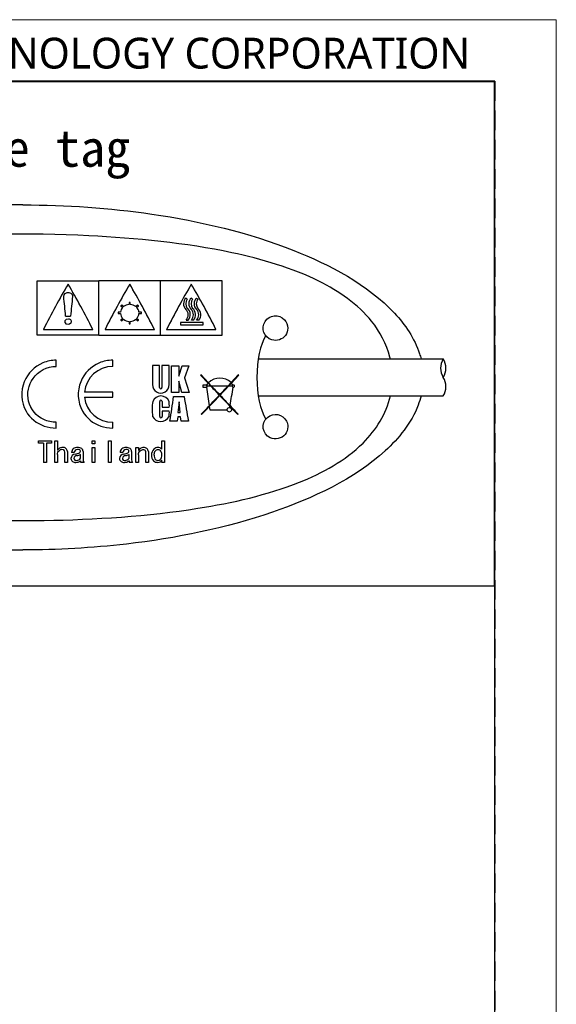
# Model space of a CAD drawing. Header units: millimetres. Extents: x -201 to 202, y 143 to 428.
# Tile 17 of 17: x 158 to 202, y 348 to 428. Entities that reach past the tile are written whole.
import ezdxf

# ---------------------------------------------------------------- set-up
doc = ezdxf.new("R2010")
doc.units = ezdxf.units.MM
doc.header["$LTSCALE"] = 0.25
doc.linetypes.add('HIDDEN', pattern=[9.525, 6.35, -3.175])
for name, color, linetype in [('CABLE 3P', 7, 'Continuous'), ('CABLE TAG (BLUE)', 7, 'Continuous'), ('FORM', 7, 'Continuous')]:
    doc.layers.add(name, color=color, linetype=linetype)
doc.layers.add('EMPTY LINE', color=252, linetype='Continuous', lineweight=0, plot=False)
doc.layers.add('TXT1', color=5, linetype='Continuous', lineweight=15)
doc.styles.add('VS Standard', font='msgothic.ttc', dxfattribs={"height": 3})
doc.styles.add('VST_ﾒｲﾘｵ', font='txt', dxfattribs={"height": 2.5})

msp = doc.modelspace()

# ---------------------------------------------------------------- linework, layer by layer
at = {"layer": 'CABLE 3P', "color": 0}
for p, q in [((177.3125, 400.2141), (192.3216, 400.2141)), ((177.313, 397.2141), (192.3216, 397.2141))]:
    msp.add_line(p, q, dxfattribs=at)
at = {"layer": 'CABLE 3P'}
for centre, start, end in [((193.5216, 399.4641), 147.994617, 212.005383), ((191.1216, 399.4641), 327.994617, 32.005383), ((191.1216, 397.9641), 327.994617, 32.005383)]:
    msp.add_arc(centre, 1.4151, start, end, dxfattribs=at)
at = {"layer": 'CABLE TAG (BLUE)', "lineweight": 25}
for p, q in [((159.3712, 406.561), (164.3712, 406.561)), ((159.3712, 402.1333), (159.3712, 406.561)), ((169.3712, 406.561), (164.3712, 406.561)), ((164.3712, 402.1333), (164.3712, 406.561)), ((174.3712, 406.561), (169.3712, 406.561)), ((169.3712, 402.1333), (169.3712, 406.561)), ((174.3712, 402.1333), (174.3712, 406.561)), ((166.2348, 404.5857), (166.1641, 404.5231)), ((166.1641, 404.5231), (166.3067, 404.3963)), ((166.3774, 404.4593), (166.2348, 404.5857)), ((166.9212, 404.7994), (166.8212, 404.7994)), ((166.8212, 404.7994), (166.8212, 404.6221)), ((166.9212, 404.6221), (166.9212, 404.7994)), ((167.5076, 404.5857), (167.365, 404.4593)), ((167.4357, 404.3963), (167.5783, 404.5231)), ((167.5783, 404.5231), (167.5076, 404.5857)), ((171.5446, 405.073), (171.4471, 405.1571)), ((171.8743, 405.1571), (171.9718, 405.073)), ((172.3, 405.1571), (172.3976, 405.073)), ((161.6712, 403.6924), (162.0712, 403.6924)), ((166.1228, 403.9974), (165.9212, 403.9974)), ((165.9212, 403.9974), (165.9212, 403.9066)), ((165.9212, 403.9066), (166.1228, 403.9066)), ((167.8212, 403.9974), (167.6195, 403.9974)), ((167.6195, 403.9066), (167.8212, 403.9066)), ((167.8212, 403.9066), (167.8212, 403.9974)), ((166.3067, 403.4999), (166.1641, 403.368)), ((166.1641, 403.368), (166.2348, 403.3023)), ((166.2348, 403.3023), (166.3774, 403.4346)), ((166.8212, 403.264), (166.8212, 403.0757)), ((166.8212, 403.0757), (166.9212, 403.0757)), ((166.9212, 403.0757), (166.9212, 403.264)), ((167.365, 403.4346), (167.5076, 403.3023)), ((167.5783, 403.368), (167.4357, 403.4999)), ((167.5076, 403.3023), (167.5783, 403.368)), ((171.0052, 403.1787), (171.0052, 402.9915)), ((172.8413, 403.1787), (171.0052, 403.1787)), ((171.0052, 402.9915), (172.8413, 402.9915)), ((171.4471, 403.368), (171.6176, 403.368)), ((172.0448, 403.368), (171.8743, 403.368)), ((172.4705, 403.368), (172.3, 403.368)), ((172.8413, 402.9915), (172.8413, 403.1787)), ((164.3712, 402.1333), (159.3712, 402.1333)), ((159.8712, 402.611), (163.8711, 402.611)), ((164.3712, 402.1333), (169.3712, 402.1333)), ((164.8712, 402.611), (168.8711, 402.611)), ((169.3712, 402.1333), (174.3712, 402.1333)), ((169.8712, 402.611), (173.8711, 402.611)), ((160.9049, 399.6059), (160.9049, 400.104)), ((165.4927, 399.6059), (165.4927, 400.104)), ((168.7265, 399.6697), (168.7265, 398.1403)), ((169.3031, 399.6697), (168.7265, 399.6697)), ((169.3031, 397.9), (169.3031, 399.6693)), ((169.4868, 399.6691), (169.4817, 397.9)), ((170.0639, 399.6674), (169.4868, 399.6691)), ((170.065, 398.1403), (170.0639, 399.6674)), ((170.272, 397.4951), (170.2737, 399.6665)), ((170.2737, 399.6665), (170.8504, 399.6643)), ((170.8504, 398.8133), (171.1264, 399.6645)), ((170.8504, 399.6643), (170.8504, 398.8133)), ((171.1264, 399.6646), (171.6774, 399.6646)), ((171.6774, 399.6646), (171.3223, 398.6753)), ((172.6679, 398.9186), (172.6279, 398.8944)), ((172.6279, 398.8944), (173.2318, 398.2487)), ((173.2626, 398.2828), (172.6679, 398.9186)), ((175.688, 398.9186), (175.1007, 398.2906)), ((175.1318, 398.257), (175.728, 398.8944)), ((175.728, 398.8944), (175.688, 398.9186)), ((170.8495, 398.4143), (170.8495, 397.4949)), ((171.0986, 397.4947), (170.8498, 398.4144)), ((171.3223, 398.6753), (171.7022, 397.4974)), ((173.1144, 398.0763), (172.8078, 398.0763)), ((172.8078, 398.0763), (172.8078, 397.9312)), ((173.1438, 398.0763), (173.1144, 398.0763)), ((173.1438, 398.0108), (173.1438, 398.0763)), ((173.2318, 398.2487), (173.4545, 398.0108)), ((173.5171, 398.0108), (173.2626, 398.2828)), ((175.1007, 398.2906), (174.8388, 398.0108)), ((174.9014, 398.0108), (175.1318, 398.257)), ((165.4927, 397.5092), (163.2014, 397.5092)), ((165.4927, 397.1124), (165.4927, 397.5092)), ((170.8493, 397.4949), (170.272, 397.4949)), ((171.7022, 397.4974), (171.0986, 397.4947)), ((172.8078, 397.9312), (173.0954, 397.9312)), ((173.1438, 397.9312), (173.0954, 397.9312)), ((173.1438, 398.0108), (173.1438, 397.9312)), ((173.4545, 398.0108), (173.1438, 398.0108)), ((174.8388, 398.0108), (173.5171, 398.0108)), ((175.187, 398.0108), (174.9014, 398.0108)), ((163.2014, 397.1124), (165.4927, 397.1124)), ((169.3051, 395.5541), (169.3081, 396.7651)), ((169.5052, 396.7651), (169.5103, 396.2931)), ((170.4358, 397.1574), (171.2886, 397.1574)), ((170.8882, 396.7245), (170.7719, 395.8548)), ((170.9782, 395.8548), (170.8882, 396.7245)), ((170.0876, 395.9663), (169.5102, 395.9663)), ((169.5102, 395.9663), (169.5102, 395.5541)), ((169.5103, 396.2931), (170.0877, 396.2931)), ((170.7719, 395.8548), (170.9782, 395.8548)), ((172.6679, 395.7211), (172.7076, 395.6975)), ((173.3273, 396.3431), (173.3655, 396.0851)), ((173.3655, 396.085), (174.7557, 396.0851)), ((174.9828, 396.2409), (175.0049, 396.3679)), ((175.6481, 395.6977), (175.688, 395.7211)), ((160.9049, 394.5982), (160.9049, 395.0703)), ((165.4927, 394.5982), (165.4927, 395.0703)), ((170.7369, 395.1719), (170.1399, 395.1719)), ((170.771, 395.508), (170.7369, 395.1719)), ((171.0052, 395.508), (170.771, 395.508)), ((171.0387, 395.1717), (171.0052, 395.508)), ((171.6357, 395.1716), (171.0387, 395.1716)), ((159.4707, 393.5541), (160.5271, 393.5541)), ((159.4707, 393.3786), (159.4707, 393.554)), ((159.8707, 393.3786), (159.4707, 393.3786)), ((159.8707, 393.3786), (159.8707, 391.8167)), ((160.1066, 393.3786), (160.1066, 391.8167)), ((160.5271, 393.3786), (160.1066, 393.3786)), ((160.5271, 393.554), (160.5271, 393.3786)), ((160.8041, 393.554), (161.0092, 393.554)), ((160.8041, 391.8167), (160.8041, 393.554)), ((161.0092, 393.554), (161.0092, 392.806)), ((163.8299, 393.554), (164.0351, 393.554)), ((163.8299, 393.3142), (163.8299, 393.554)), ((164.0351, 393.3142), (163.8299, 393.3142)), ((164.0351, 393.554), (164.0351, 393.3142)), ((165.1531, 393.554), (165.3582, 393.554)), ((165.1531, 391.8167), (165.1531, 393.554)), ((165.3582, 393.554), (165.3582, 391.8167)), ((169.4816, 393.554), (169.6867, 393.554)), ((169.4816, 392.8869), (169.4816, 393.554)), ((169.6867, 393.554), (169.6867, 391.8167)), ((161.0092, 392.4501), (161.0092, 391.8167)), ((161.6041, 391.8167), (161.6041, 392.6451)), ((161.8093, 392.7075), (161.8093, 391.8167)), ((162.3734, 392.6184), (162.1478, 392.6184)), ((162.876, 392.1524), (162.876, 392.4677)), ((163.0812, 392.7075), (163.0812, 392.0139)), ((163.8299, 393.0224), (164.0351, 393.0224)), ((163.8299, 391.8167), (163.8299, 393.0224)), ((164.0351, 393.0224), (164.0351, 391.8167)), ((166.3121, 392.6184), (166.0865, 392.6184)), ((166.8147, 392.1524), (166.8147, 392.4677)), ((167.0199, 392.7075), (167.0199, 392.0139)), ((167.3789, 393.0224), (167.584, 393.0224)), ((167.3789, 391.8167), (167.3789, 393.0224)), ((167.584, 393.0224), (167.584, 392.788)), ((167.584, 392.4413), (167.584, 391.8167)), ((168.1789, 391.8167), (168.1789, 392.6718)), ((168.3841, 392.6896), (168.3841, 391.8167)), ((160.1066, 391.8167), (159.8707, 391.8167)), ((161.0092, 391.8167), (160.8041, 391.8167)), ((161.8093, 391.8167), (161.6041, 391.8167)), ((163.1632, 391.8167), (162.917, 391.8167)), ((164.0351, 391.8167), (163.8299, 391.8167)), ((165.3582, 391.8167), (165.1531, 391.8167)), ((167.1019, 391.8167), (166.8558, 391.8167)), ((167.584, 391.8167), (167.3789, 391.8167)), ((168.3841, 391.8167), (168.1789, 391.8167)), ((169.4816, 391.8167), (169.4816, 391.9881)), ((169.6867, 391.8167), (169.4816, 391.8167))]:
    msp.add_line(p, q, dxfattribs=at)
at = {"layer": 'CABLE TAG (BLUE)', "lineweight": 18}
for p, q in [((159.3712, 406.561), (164.3712, 406.561)), ((159.3712, 402.1333), (159.3712, 406.561)), ((169.3712, 406.561), (164.3712, 406.561)), ((164.3712, 402.1333), (164.3712, 406.561)), ((174.3712, 406.561), (169.3712, 406.561)), ((169.3712, 402.1333), (169.3712, 406.561)), ((174.3712, 402.1333), (174.3712, 406.561)), ((166.2348, 404.5857), (166.1641, 404.5231)), ((166.1641, 404.5231), (166.3067, 404.3963)), ((166.3774, 404.4593), (166.2348, 404.5857)), ((166.9212, 404.7994), (166.8212, 404.7994)), ((166.8212, 404.7994), (166.8212, 404.6221)), ((166.9212, 404.6221), (166.9212, 404.7994)), ((167.5076, 404.5857), (167.365, 404.4593)), ((167.4357, 404.3963), (167.5783, 404.5231)), ((167.5783, 404.5231), (167.5076, 404.5857)), ((171.5446, 405.073), (171.4471, 405.1571)), ((171.8743, 405.1571), (171.9718, 405.073)), ((172.3, 405.1571), (172.3976, 405.073)), ((161.6712, 403.6924), (162.0712, 403.6924)), ((166.1228, 403.9974), (165.9212, 403.9974)), ((165.9212, 403.9974), (165.9212, 403.9066)), ((165.9212, 403.9066), (166.1228, 403.9066)), ((167.8212, 403.9974), (167.6195, 403.9974)), ((167.6195, 403.9066), (167.8212, 403.9066)), ((167.8212, 403.9066), (167.8212, 403.9974)), ((166.3067, 403.4999), (166.1641, 403.368)), ((166.1641, 403.368), (166.2348, 403.3023)), ((166.2348, 403.3023), (166.3774, 403.4346)), ((166.8212, 403.264), (166.8212, 403.0757)), ((166.8212, 403.0757), (166.9212, 403.0757)), ((166.9212, 403.0757), (166.9212, 403.264)), ((167.365, 403.4346), (167.5076, 403.3023)), ((167.5783, 403.368), (167.4357, 403.4999)), ((167.5076, 403.3023), (167.5783, 403.368)), ((171.0052, 403.1787), (171.0052, 402.9915)), ((172.8413, 403.1787), (171.0052, 403.1787)), ((171.0052, 402.9915), (172.8413, 402.9915)), ((171.4471, 403.368), (171.6176, 403.368)), ((172.0448, 403.368), (171.8743, 403.368)), ((172.4705, 403.368), (172.3, 403.368)), ((172.8413, 402.9915), (172.8413, 403.1787)), ((164.3712, 402.1333), (159.3712, 402.1333)), ((159.8712, 402.611), (163.8711, 402.611)), ((164.3712, 402.1333), (169.3712, 402.1333)), ((164.8712, 402.611), (168.8711, 402.611)), ((169.3712, 402.1333), (174.3712, 402.1333)), ((169.8712, 402.611), (173.8711, 402.611)), ((160.9049, 399.6059), (160.9049, 400.104)), ((165.4927, 399.6059), (165.4927, 400.104)), ((169.3031, 399.6697), (168.7265, 399.6697)), ((168.7265, 399.6697), (168.7265, 398.1403)), ((169.3031, 397.9), (169.3031, 399.6693)), ((169.4868, 399.6691), (169.4817, 397.9)), ((170.0639, 399.6674), (169.4868, 399.6691)), ((170.065, 398.1403), (170.0639, 399.6674)), ((170.272, 397.4951), (170.2737, 399.6665)), ((170.2737, 399.6665), (170.8504, 399.6643)), ((170.8504, 398.8133), (171.1264, 399.6645)), ((170.8504, 399.6643), (170.8504, 398.8133)), ((171.1264, 399.6646), (171.6774, 399.6646)), ((171.6774, 399.6646), (171.3223, 398.6753)), ((172.6679, 398.9186), (172.6279, 398.8944)), ((172.6279, 398.8944), (173.2318, 398.2487)), ((173.2626, 398.2828), (172.6679, 398.9186)), ((175.688, 398.9186), (175.1007, 398.2906)), ((175.1318, 398.257), (175.728, 398.8944)), ((175.728, 398.8944), (175.688, 398.9186)), ((170.8495, 398.4143), (170.8495, 397.4949)), ((171.0986, 397.4947), (170.8498, 398.4144)), ((171.3223, 398.6753), (171.7022, 397.4974)), ((173.1144, 398.0763), (172.8078, 398.0763)), ((172.8078, 398.0763), (172.8078, 397.9312)), ((173.1438, 398.0763), (173.1144, 398.0763)), ((173.1438, 398.0108), (173.1438, 398.0763)), ((173.2318, 398.2487), (173.4545, 398.0108)), ((173.5171, 398.0108), (173.2626, 398.2828)), ((175.1007, 398.2906), (174.8388, 398.0108)), ((174.9014, 398.0108), (175.1318, 398.257)), ((165.4927, 397.5092), (163.2014, 397.5092)), ((165.4927, 397.1124), (165.4927, 397.5092)), ((170.8493, 397.4949), (170.272, 397.4949)), ((171.7022, 397.4974), (171.0986, 397.4947)), ((172.8078, 397.9312), (173.0954, 397.9312)), ((173.1438, 397.9312), (173.0954, 397.9312)), ((173.1438, 398.0108), (173.1438, 397.9312)), ((173.4545, 398.0108), (173.1438, 398.0108)), ((174.8388, 398.0108), (173.5171, 398.0108)), ((175.187, 398.0108), (174.9014, 398.0108)), ((163.2014, 397.1124), (165.4927, 397.1124)), ((169.3051, 395.5541), (169.3081, 396.7651)), ((169.5052, 396.7651), (169.5103, 396.2931)), ((170.4358, 397.1574), (171.2886, 397.1574)), ((170.8882, 396.7245), (170.7719, 395.8548)), ((170.9782, 395.8548), (170.8882, 396.7245)), ((170.0876, 395.9663), (169.5102, 395.9663)), ((169.5102, 395.9663), (169.5102, 395.5541)), ((169.5103, 396.2931), (170.0877, 396.2931)), ((170.7719, 395.8548), (170.9782, 395.8548)), ((172.6679, 395.7211), (172.7076, 395.6975)), ((173.3273, 396.3431), (173.3655, 396.0851)), ((173.3655, 396.085), (174.7557, 396.0851)), ((174.9828, 396.2409), (175.0049, 396.3679)), ((175.6481, 395.6977), (175.688, 395.7211)), ((160.9049, 394.5982), (160.9049, 395.0703)), ((165.4927, 394.5982), (165.4927, 395.0703)), ((170.7369, 395.1719), (170.1399, 395.1719)), ((170.771, 395.508), (170.7369, 395.1719)), ((171.0052, 395.508), (170.771, 395.508)), ((171.0387, 395.1717), (171.0052, 395.508)), ((171.6357, 395.1716), (171.0387, 395.1716)), ((159.4707, 393.5541), (160.5271, 393.5541)), ((159.4707, 393.3786), (159.4707, 393.554)), ((159.8707, 393.3786), (159.4707, 393.3786)), ((159.8707, 393.3786), (159.8707, 391.8167)), ((160.1066, 393.3786), (160.1066, 391.8167)), ((160.5271, 393.3786), (160.1066, 393.3786)), ((160.5271, 393.554), (160.5271, 393.3786)), ((160.8041, 393.554), (161.0092, 393.554)), ((160.8041, 391.8167), (160.8041, 393.554)), ((161.0092, 393.554), (161.0092, 392.806)), ((163.8299, 393.554), (164.0351, 393.554)), ((163.8299, 393.3142), (163.8299, 393.554)), ((164.0351, 393.3142), (163.8299, 393.3142)), ((164.0351, 393.554), (164.0351, 393.3142)), ((165.1531, 393.554), (165.3582, 393.554)), ((165.1531, 391.8167), (165.1531, 393.554)), ((165.3582, 393.554), (165.3582, 391.8167)), ((169.4816, 393.554), (169.6867, 393.554)), ((169.4816, 392.8869), (169.4816, 393.554)), ((169.6867, 393.554), (169.6867, 391.8167)), ((161.0092, 392.4501), (161.0092, 391.8167)), ((161.6041, 391.8167), (161.6041, 392.6451)), ((161.8093, 392.7075), (161.8093, 391.8167)), ((162.3734, 392.6184), (162.1478, 392.6184)), ((162.876, 392.1524), (162.876, 392.4677)), ((163.0812, 392.7075), (163.0812, 392.0139)), ((163.8299, 393.0224), (164.0351, 393.0224)), ((163.8299, 391.8167), (163.8299, 393.0224)), ((164.0351, 393.0224), (164.0351, 391.8167)), ((166.3121, 392.6184), (166.0865, 392.6184)), ((166.8147, 392.1524), (166.8147, 392.4677)), ((167.0199, 392.7075), (167.0199, 392.0139)), ((167.3789, 393.0224), (167.584, 393.0224)), ((167.3789, 391.8167), (167.3789, 393.0224)), ((167.584, 393.0224), (167.584, 392.788)), ((167.584, 392.4413), (167.584, 391.8167)), ((168.1789, 391.8167), (168.1789, 392.6718)), ((168.3841, 392.6896), (168.3841, 391.8167)), ((160.1066, 391.8167), (159.8707, 391.8167)), ((161.0092, 391.8167), (160.8041, 391.8167)), ((161.8093, 391.8167), (161.6041, 391.8167)), ((163.1632, 391.8167), (162.917, 391.8167)), ((164.0351, 391.8167), (163.8299, 391.8167)), ((165.3582, 391.8167), (165.1531, 391.8167)), ((167.1019, 391.8167), (166.8558, 391.8167)), ((167.584, 391.8167), (167.3789, 391.8167)), ((168.3841, 391.8167), (168.1789, 391.8167)), ((169.4816, 391.8167), (169.4816, 391.9881)), ((169.6867, 391.8167), (169.4816, 391.8167))]:
    msp.add_line(p, q, dxfattribs=at)
at = {"layer": 'CABLE TAG (BLUE)', "lineweight": 25}
for centre, radius, start, end in [((215.1451, 374.9208), 61.822, 149.511585, 153.390848), ((108.4705, 374.8527), 61.9657, 26.612952, 30.483211), ((220.1451, 374.9208), 61.822, 149.511585, 153.390848), ((113.4705, 374.8527), 61.9657, 26.612952, 30.483211), ((225.1451, 374.9208), 61.822, 149.511585, 153.390848), ((118.4705, 374.8527), 61.9657, 26.612952, 30.483211), ((396.6658, 381.356), 235.6556, 174.172527, 174.561107), ((166.8623, 403.8239), 0.7993, 92.951888, 127.350807), ((166.88, 403.8239), 0.7993, 52.648754, 87.048597), ((171.8708, 404.6868), 0.6329, 132.013394, 226.544177), ((172.0807, 404.6939), 0.6565, 144.731847, 215.268153), ((172.2986, 404.6868), 0.6334, 132.054951, 226.502608), ((172.5077, 404.6939), 0.6564, 144.724135, 215.275643), ((172.7243, 404.6868), 0.6334, 132.054951, 226.502608), ((172.9334, 404.6939), 0.6564, 144.724135, 215.275643), ((166.7567, 403.9471), 0.6359, 135.055222, 175.466115), ((166.7839, 403.9605), 0.6633, 184.665169, 223.982304), ((166.9853, 403.947), 0.6362, 4.544039, 44.934752), ((166.9579, 403.9607), 0.6638, 316.031712, 355.320682), ((171.0015, 403.7917), 0.6149, 316.441523, 45.119033), ((171.1557, 403.8086), 0.6383, 316.345926, 52.463193), ((171.4285, 403.7917), 0.6151, 316.457154, 45.103474), ((171.5825, 403.8086), 0.6386, 316.372659, 52.436587), ((171.8542, 403.7917), 0.6151, 316.457154, 45.103474), ((172.0082, 403.8086), 0.6386, 316.372659, 52.436587), ((166.867, 404.0458), 0.7831, 231.303223, 266.646536), ((166.875, 404.0468), 0.7842, 273.37785, 308.672368), ((165.4914, 397.3069), 2.299, 89.969917, 174.951218), ((169.396, 398.1139), 0.6695, 177.743729, 2.259571), ((173.9088, 397.6615), 0.8962, 139.063778, 152.428609), ((174.1858, 397.3235), 1.3313, 46.58709, 133.904062), ((174.4548, 397.6565), 0.905, 28.343206, 41.568224), ((175.2713, 398.0042), 0.0844, 103.738945, 175.518988), ((175.2902, 397.9965), 0.0978, 8.426184, 113.47601), ((169.3924, 397.8859), 0.0904, 171.021442, 8.978667), ((805.2338, 489.4188), 638.7244, 188.2350753, 188.3738907), ((25.6018, 537.1388), 204.0289, 316.385817, 316.723829), ((29.1375, 533.8498), 199.2456, 316.359071, 316.714662), ((423.5462, 632.1793), 342.6087, 223.116708, 223.285789), ((452.5406, 659.341), 382.2925, 223.124574, 223.269263), ((-94.9673, 650.6824), 369.6461, 316.728682, 316.878321), ((320.0237, 534.6177), 200.3583, 223.287317, 223.631113), ((-75.2004, 632.1888), 342.6225, 316.714208, 316.883282), ((323.7047, 538.0374), 205.337, 223.276885, 223.603663), ((-370.6695, 490.8916), 553.8008, 350.178379, 350.336647), ((175.2748, 398.0195), 0.0883, 185.614857, 269.085551), ((175.2928, 398.0243), 0.0951, 258.216113, 351.861961), ((165.4513, 397.3304), 2.2605, 185.532782, 271.048416), ((173.2306, 396.1233), 4.5357, 171.864468, 187.208728), ((169.4045, 396.4877), 0.7196, 22.677915, 157.322872), ((169.4066, 396.767), 0.0986, 359.924367, 181.102159), ((167.0088, 396.4044), 3.0808, 357.932953, 6.724028), ((-183.4466, 448.886), 357.6431, 351.362123, 351.683709), ((478.8624, 449.8885), 312.0611, 189.728342, 190.098473), ((284.1266, 500.3879), 150.7117, 223.616069, 223.986009), ((168.2659, 395.8622), 1.8247, 349.839676, 3.27076), ((64.7119, 499.9246), 150.0428, 316.013298, 316.372462), ((71.6338, 493.3427), 140.5365, 315.988474, 316.353295), ((174.9404, 396.0593), 0.1865, 76.849723, 172.054055), ((174.9557, 396.1259), 0.2041, 191.551131, 348.439595), ((174.9834, 396.0675), 0.1732, 5.830818, 90.185336), ((279.2556, 495.7662), 144.0424, 223.635019, 224.004532), ((169.3996, 395.8618), 0.7363, 204.705174, 334.105363), ((169.4077, 395.5427), 0.1032, 173.659573, 6.340626), ((161.8385, 392.1207), 1.0757, 132.493966, 140.431469), ((161.4167, 392.542), 0.4809, 87.225613, 129.351808), ((161.4859, 392.7022), 0.3234, 0.958637, 98.155742), ((161.3775, 392.6579), 0.227, 356.747571, 46.996236), ((162.5041, 392.0793), 0.4104, 98.254719, 173.406463), ((162.5603, 392.6006), 0.4129, 130.639968, 177.53271), ((162.6021, 392.5267), 0.4964, 86.79324, 128.746441), ((162.6219, 392.6114), 0.2486, 88.172915, 178.39537), ((162.1026, 394.0712), 1.6224, 282.190824, 296.428614), ((162.2119, 393.8296), 1.5151, 284.402821, 295.99496), ((162.6771, 392.4869), 0.5376, 55.884074, 95.040423), ((162.6591, 392.5181), 0.3431, 63.070049, 94.891436), ((162.7508, 392.7177), 0.1238, 306.660999, 59.052228), ((162.7921, 392.7111), 0.2891, 359.315088, 49.822069), ((166.4429, 392.0793), 0.4104, 98.254719, 173.406463), ((166.499, 392.6006), 0.4129, 130.639968, 177.53271), ((166.5408, 392.5267), 0.4964, 86.79324, 128.746441), ((166.5606, 392.6114), 0.2486, 88.172915, 178.39537), ((166.0413, 394.0712), 1.6224, 282.190824, 296.428614), ((166.1507, 393.8296), 1.5151, 284.402821, 295.99496), ((166.6158, 392.4869), 0.5376, 55.884074, 95.040423), ((166.5978, 392.5181), 0.3431, 63.070049, 94.891436), ((166.6895, 392.7177), 0.1238, 306.660999, 59.052228), ((166.7308, 392.7111), 0.2891, 359.315088, 49.822069), ((168.4111, 392.1025), 1.0742, 130.943979, 140.344421), ((168.0008, 392.5714), 0.4512, 88.224688, 130.613797), ((168.0492, 392.6893), 0.3348, 0.081681, 95.898388), ((168.0067, 392.674), 0.1723, 359.274944, 50.004655), ((169.3284, 392.4054), 0.6954, 135.146951, 222.40317), ((169.1579, 392.548), 0.4744, 90.553333, 132.837693), ((169.1513, 392.5522), 0.4702, 45.380195, 89.751453), ((169.0181, 392.4696), 0.4649, 355.416948, 44.76478), ((168.9978, 392.3853), 0.4861, 316.133614, 5.565455), ((162.4446, 392.1628), 0.35, 185.976084, 278.527947), ((162.6046, 392.0963), 0.2662, 93.400895, 169.735756), ((162.5177, 392.1413), 0.1751, 179.188272, 283.314697), ((162.514, 392.3899), 0.5735, 268.250278, 309.13719), ((162.5461, 392.3611), 0.3904, 271.756877, 327.693967), ((163.0406, 391.9269), 0.1656, 173.701919, 221.735985), ((163.3791, 392.0222), 0.2981, 181.588378, 223.58465), ((166.3833, 392.1628), 0.35, 185.976084, 278.527947), ((166.5433, 392.0963), 0.2662, 93.400895, 169.735756), ((166.4564, 392.1413), 0.1751, 179.188272, 283.314697), ((166.4527, 392.3899), 0.5735, 268.250278, 309.13719), ((166.4848, 392.3611), 0.3904, 271.756877, 327.693967), ((166.9794, 391.9269), 0.1656, 173.701919, 221.735985), ((167.3179, 392.0222), 0.2981, 181.588378, 223.58465), ((169.1235, 392.282), 0.4633, 228.225772, 320.624597), ((169.3648, 392.3531), 0.5025, 172.942097, 219.836022), ((169.1536, 392.2534), 0.2826, 231.828146, 313.527672)]:
    msp.add_arc(centre, radius, start, end, dxfattribs=at)
at = {"layer": 'CABLE TAG (BLUE)', "lineweight": 18}
for centre, radius, start, end in [((215.1451, 374.9208), 61.822, 149.511585, 153.390848), ((108.4705, 374.8527), 61.9657, 26.612952, 30.483211), ((220.1451, 374.9208), 61.822, 149.511585, 153.390848), ((113.4705, 374.8527), 61.9657, 26.612952, 30.483211), ((225.1451, 374.9208), 61.822, 149.511585, 153.390848), ((118.4705, 374.8527), 61.9657, 26.612952, 30.483211), ((396.6658, 381.356), 235.6556, 174.172527, 174.561107), ((166.8623, 403.8239), 0.7993, 92.951888, 127.350807), ((166.88, 403.8239), 0.7993, 52.648754, 87.048597), ((171.8708, 404.6868), 0.6329, 132.013394, 226.544177), ((172.0807, 404.6939), 0.6565, 144.731847, 215.268153), ((172.2986, 404.6868), 0.6334, 132.054951, 226.502608), ((172.5077, 404.6939), 0.6564, 144.724135, 215.275643), ((172.7243, 404.6868), 0.6334, 132.054951, 226.502608), ((172.9334, 404.6939), 0.6564, 144.724135, 215.275643), ((166.7567, 403.9471), 0.6359, 135.055222, 175.466115), ((166.7839, 403.9605), 0.6633, 184.665169, 223.982304), ((166.9853, 403.947), 0.6362, 4.544039, 44.934752), ((166.9579, 403.9607), 0.6638, 316.031712, 355.320682), ((171.0015, 403.7917), 0.6149, 316.441523, 45.119033), ((171.1557, 403.8086), 0.6383, 316.345926, 52.463193), ((171.4285, 403.7917), 0.6151, 316.457154, 45.103474), ((171.5825, 403.8086), 0.6386, 316.372659, 52.436587), ((171.8542, 403.7917), 0.6151, 316.457154, 45.103474), ((172.0082, 403.8086), 0.6386, 316.372659, 52.436587), ((166.867, 404.0458), 0.7831, 231.303223, 266.646536), ((166.875, 404.0468), 0.7842, 273.37785, 308.672368), ((165.4914, 397.3069), 2.299, 89.969917, 174.951218), ((169.396, 398.1139), 0.6695, 177.743729, 2.259571), ((173.9088, 397.6615), 0.8962, 139.063778, 152.428609), ((174.1858, 397.3235), 1.3313, 46.58709, 133.904062), ((174.4548, 397.6565), 0.905, 28.343206, 41.568224), ((175.2713, 398.0042), 0.0844, 103.738945, 175.518988), ((175.2902, 397.9965), 0.0978, 8.426184, 113.47601), ((169.3924, 397.8859), 0.0904, 171.021442, 8.978667), ((805.2338, 489.4188), 638.7244, 188.2350753, 188.3738907), ((25.6018, 537.1388), 204.0289, 316.385817, 316.723829), ((29.1375, 533.8498), 199.2456, 316.359071, 316.714662), ((423.5462, 632.1793), 342.6087, 223.116708, 223.285789), ((452.5406, 659.341), 382.2925, 223.124574, 223.269263), ((-94.9673, 650.6824), 369.6461, 316.728682, 316.878321), ((320.0237, 534.6177), 200.3583, 223.287317, 223.631113), ((-75.2004, 632.1888), 342.6225, 316.714208, 316.883282), ((323.7047, 538.0374), 205.337, 223.276885, 223.603663), ((-370.6695, 490.8916), 553.8008, 350.178379, 350.336647), ((175.2748, 398.0195), 0.0883, 185.614857, 269.085551), ((175.2928, 398.0243), 0.0951, 258.216113, 351.861961), ((165.4513, 397.3304), 2.2605, 185.532782, 271.048416), ((173.2306, 396.1233), 4.5357, 171.864468, 187.208728), ((169.4045, 396.4877), 0.7196, 22.677915, 157.322872), ((169.4066, 396.767), 0.0986, 359.924367, 181.102159), ((167.0088, 396.4044), 3.0808, 357.932953, 6.724028), ((-183.4466, 448.886), 357.6431, 351.362123, 351.683709), ((478.8624, 449.8885), 312.0611, 189.728342, 190.098473), ((284.1266, 500.3879), 150.7117, 223.616069, 223.986009), ((168.2659, 395.8622), 1.8247, 349.839676, 3.27076), ((64.7119, 499.9246), 150.0428, 316.013298, 316.372462), ((71.6338, 493.3427), 140.5365, 315.988474, 316.353295), ((174.9404, 396.0593), 0.1865, 76.849723, 172.054055), ((174.9557, 396.1259), 0.2041, 191.551131, 348.439595), ((174.9834, 396.0675), 0.1732, 5.830818, 90.185336), ((279.2556, 495.7662), 144.0424, 223.635019, 224.004532), ((169.3996, 395.8618), 0.7363, 204.705174, 334.105363), ((169.4077, 395.5427), 0.1032, 173.659573, 6.340626), ((161.8385, 392.1207), 1.0757, 132.493966, 140.431469), ((161.4167, 392.542), 0.4809, 87.225613, 129.351808), ((161.4859, 392.7022), 0.3234, 0.958637, 98.155742), ((161.3775, 392.6579), 0.227, 356.747571, 46.996236), ((162.5041, 392.0793), 0.4104, 98.254719, 173.406463), ((162.5603, 392.6006), 0.4129, 130.639968, 177.53271), ((162.6021, 392.5267), 0.4964, 86.79324, 128.746441), ((162.6219, 392.6114), 0.2486, 88.172915, 178.39537), ((162.1026, 394.0712), 1.6224, 282.190824, 296.428614), ((162.2119, 393.8296), 1.5151, 284.402821, 295.99496), ((162.6771, 392.4869), 0.5376, 55.884074, 95.040423), ((162.6591, 392.5181), 0.3431, 63.070049, 94.891436), ((162.7508, 392.7177), 0.1238, 306.660999, 59.052228), ((162.7921, 392.7111), 0.2891, 359.315088, 49.822069), ((166.4429, 392.0793), 0.4104, 98.254719, 173.406463), ((166.499, 392.6006), 0.4129, 130.639968, 177.53271), ((166.5408, 392.5267), 0.4964, 86.79324, 128.746441), ((166.5606, 392.6114), 0.2486, 88.172915, 178.39537), ((166.0413, 394.0712), 1.6224, 282.190824, 296.428614), ((166.1507, 393.8296), 1.5151, 284.402821, 295.99496), ((166.6158, 392.4869), 0.5376, 55.884074, 95.040423), ((166.5978, 392.5181), 0.3431, 63.070049, 94.891436), ((166.6895, 392.7177), 0.1238, 306.660999, 59.052228), ((166.7308, 392.7111), 0.2891, 359.315088, 49.822069), ((168.4111, 392.1025), 1.0742, 130.943979, 140.344421), ((168.0008, 392.5714), 0.4512, 88.224688, 130.613797), ((168.0492, 392.6893), 0.3348, 0.081681, 95.898388), ((168.0067, 392.674), 0.1723, 359.274944, 50.004655), ((169.3284, 392.4054), 0.6954, 135.146951, 222.40317), ((169.1579, 392.548), 0.4744, 90.553333, 132.837693), ((169.1513, 392.5522), 0.4702, 45.380195, 89.751453), ((169.0181, 392.4696), 0.4649, 355.416948, 44.76478), ((168.9978, 392.3853), 0.4861, 316.133614, 5.565455), ((162.4446, 392.1628), 0.35, 185.976084, 278.527947), ((162.6046, 392.0963), 0.2662, 93.400895, 169.735756), ((162.5177, 392.1413), 0.1751, 179.188272, 283.314697), ((162.514, 392.3899), 0.5735, 268.250278, 309.13719), ((162.5461, 392.3611), 0.3904, 271.756877, 327.693967), ((163.0406, 391.9269), 0.1656, 173.701919, 221.735985), ((163.3791, 392.0222), 0.2981, 181.588378, 223.58465), ((166.3833, 392.1628), 0.35, 185.976084, 278.527947), ((166.5433, 392.0963), 0.2662, 93.400895, 169.735756), ((166.4564, 392.1413), 0.1751, 179.188272, 283.314697), ((166.4527, 392.3899), 0.5735, 268.250278, 309.13719), ((166.4848, 392.3611), 0.3904, 271.756877, 327.693967), ((166.9794, 391.9269), 0.1656, 173.701919, 221.735985), ((167.3179, 392.0222), 0.2981, 181.588378, 223.58465), ((169.1235, 392.282), 0.4633, 228.225772, 320.624597), ((169.3648, 392.3531), 0.5025, 172.942097, 219.836022), ((169.1536, 392.2534), 0.2826, 231.828146, 313.527672)]:
    msp.add_arc(centre, radius, start, end, dxfattribs=at)
at = {"layer": 'CABLE TAG (BLUE)'}
msp.add_ellipse((178.7033, 398.7158), major_axis=(0, 4), ratio=0.375, start_param=0.5586567, end_param=2.5836241, dxfattribs=at)
for points, knots in [([(158.2043, 412.7156), (153.0614, 412.7134), (147.8712, 412.2068), (139.1904, 410.2142), (135.1862, 408.8906), (129.4001, 405.4516), (126.6325, 403.184), (125.8911, 400.2141)], [5.6003084, 5.6003084, 5.6003084, 5.6003084, 7.9254145, 7.9254145, 9.6774696, 9.6774696, 10.9998668, 10.9998668, 10.9998668, 10.9998668]), ([(158.2043, 412.7156), (161.7176, 412.717), (165.2237, 412.4748), (172.5724, 411.397), (176.5652, 410.4589), (183.0209, 407.9061), (186.229, 406.2295), (189.2132, 403.0176), (190.0853, 401.754), (190.4839, 400.3561), (190.5192, 400.2141)], [0, 0, 0, 0, 1.5883169, 1.5883169, 3.3772984, 3.3772984, 4.7810972, 4.7810972, 5.327238, 5.3884661, 5.3884661, 5.3884661, 5.3884661]), ([(188.0347, 400.2141), (188.0231, 400.2642), (187.7504, 401.3907), (187.1832, 402.4306), (185.3955, 404.6531), (183.84, 405.7185), (180.0638, 407.6023), (177.5848, 408.3195), (171.4496, 409.6229), (167.3489, 410.0272), (158.7008, 410.447), (153.4397, 410.3669), (145.445, 409.6158), (142.1912, 409.1425), (137.045, 407.7753), (134.9005, 407.0074), (131.4083, 404.9334), (129.9475, 403.6617), (128.7409, 401.4204), (128.5158, 400.8263), (128.3755, 400.2141)], [0.01035204, 0.01035204, 0.01035204, 0.01035204, 0.01141096, 0.03423289, 0.03423289, 0.07201313, 0.07201313, 0.12491301, 0.12491301, 0.20567559, 0.20567559, 0.30946049, 0.30946049, 0.37654152, 0.37654152, 0.42356393, 0.42356393, 0.46458948, 0.46458948, 0.47834761, 0.47834761, 0.47834761, 0.47834761]), ([(179.7043, 402.7151), (179.7043, 402.966), (179.6068, 403.2145), (178.9839, 403.8793), (178.2106, 403.8028), (177.5086, 402.6978), (177.7731, 401.9554), (178.8133, 401.6352), (179.5062, 401.8739), (179.7043, 402.5053), (179.7043, 402.7151)], [0, 0, 0, 0, 0.4027051, 0.4027051, 1.4519729, 1.4519729, 2.5053478, 2.5053478, 3.1720145, 3.5053478, 3.5053478, 3.5053478, 3.5053478]), ([(125.8908, 397.2141), (126.4248, 395.0908), (128.0323, 393.2721), (132.5272, 389.8123), (136.0149, 388.3469), (143.655, 385.975), (148.463, 385.2011), (154.8562, 384.7705), (156.5308, 384.7134), (158.2043, 384.7128)], [11.4633396, 11.4633396, 11.4633396, 11.4633396, 12.5062175, 12.5062175, 14.0513399, 14.0513399, 16.2097838, 16.2097838, 16.9744391, 16.9744391, 16.9744391, 16.9744391]), ([(128.375, 397.2141), (128.8083, 395.3247), (130.0202, 393.766), (133.1116, 391.3014), (135.1197, 390.3832), (139.967, 388.7391), (143.2134, 388.1462), (150.725, 387.2222), (155.4689, 387.0361), (164.0098, 387.1664), (168.3905, 387.4515), (175.1876, 388.53), (178.0568, 389.1712), (182.493, 390.9387), (184.3894, 391.9716), (186.8837, 394.4576), (187.6965, 395.7496), (188.0336, 397.2141)], [0.50033028, 0.50033028, 0.50033028, 0.50033028, 0.54308094, 0.54308094, 0.58893761, 0.58893761, 0.65818618, 0.65818618, 0.75761553, 0.75761553, 0.84813874, 0.84813874, 0.91060622, 0.91060622, 0.95517612, 0.95517612, 0.98889495, 0.98889495, 0.98889495, 0.98889495]), ([(190.5197, 397.2141), (190.4572, 396.9607), (189.9211, 395.2374), (188.6881, 393.7408), (185.1273, 390.4786), (181.6297, 388.8562), (174.7009, 386.4748), (170.6142, 385.6526), (163.8129, 384.8693), (161.0101, 384.7117), (158.2043, 384.7128)], [5.8123149, 5.8123149, 5.8123149, 5.8123149, 5.9214409, 6.5637058, 6.5637058, 8.0533611, 8.0533611, 9.834506, 9.834506, 11.0695347, 11.0695347, 11.0695347, 11.0695347]), ([(179.7043, 394.7151), (179.7043, 394.8687), (179.6685, 395.0224), (179.3054, 395.7503), (178.5357, 395.8988), (177.5027, 394.9897), (177.6256, 394.1169), (178.6939, 393.6152), (179.4703, 393.8052), (179.7043, 394.487), (179.7043, 394.7151)], [0, 0, 0, 0, 0.225688, 0.225688, 1.1812037, 1.1812037, 2.231792, 2.231792, 2.8984587, 3.231792, 3.231792, 3.231792, 3.231792])]:
    msp.add_open_spline(points, degree=3, knots=knots, dxfattribs=at)
at = {"layer": 'CABLE TAG (BLUE)', "lineweight": 25}
for points, knots in [([(161.6712, 403.6924), (161.62, 404.2286), (161.5678, 404.7593), (161.4927, 405.4934), (161.7276, 405.6433), (162.0458, 405.5897), (162.2057, 405.4967), (162.2332, 405.3355), (162.228, 405.2829)], [0, 0, 0, 0, 1, 1, 1.402147, 1.402147, 1.5989279, 1.6973154, 1.6973154, 1.6973154, 1.6973154]), ([(162.1212, 403.2454), (162.1194, 403.2844), (162.0965, 403.4006), (161.9772, 403.4667), (161.6407, 403.506), (161.5101, 403.1855), (161.8955, 402.9524), (162.1208, 403.0615), (162.1212, 403.2454)], [0, 0, 0, 0, 0.0673166, 0.2019499, 0.2019499, 0.671501, 0.671501, 1, 1, 1, 1]), ([(160.9049, 400.104), (160.5331, 400.1043), (159.4174, 399.8812), (158.5931, 399.0512), (158.0011, 397.6012), (158.0331, 396.7085), (158.7876, 395.4023), (159.5679, 394.7681), (160.5707, 394.598), (160.9049, 394.5982)], [0, 0, 0, 0, 0.1268374, 0.3805123, 0.3805123, 0.6638825, 0.6638825, 0.8879608, 1, 1, 1, 1]), ([(165.4927, 400.104), (165.1208, 400.1043), (164.0051, 399.8812), (163.1808, 399.0512), (162.5888, 397.6012), (162.6208, 396.7085), (163.3753, 395.4023), (164.1556, 394.7681), (165.1584, 394.598), (165.4927, 394.5982)], [0, 0, 0, 0, 0.1268374, 0.3805123, 0.3805123, 0.6638825, 0.6638825, 0.8879608, 1, 1, 1, 1]), ([(160.9049, 395.0703), (160.5584, 395.07), (159.5187, 395.2959), (158.8329, 396.1159), (158.5087, 397.4254), (158.6539, 398.0987), (159.4422, 399.2309), (160.1697, 399.6057), (160.9049, 399.6059)], [0, 0, 0, 0, 0.1412598, 0.4237795, 0.4237795, 0.6927647, 0.6927647, 1, 1, 1, 1]), ([(161.0092, 392.4503), (161.0092, 392.5819), (161.0825, 392.7559), (161.3514, 392.9107), (161.4887, 392.862), (161.5323, 392.8239)], [0.0014295, 0.0014295, 0.0014295, 0.0014295, 1.0384353, 1.5963022, 2.0303843, 2.0303843, 2.0303843, 2.0303843]), ([(167.584, 392.4414), (167.584, 392.5672), (167.6555, 392.7226), (167.8958, 392.8809), (168.054, 392.8613), (168.1174, 392.806)], [0.0019055, 0.0019055, 0.0019055, 0.0019055, 1.0130926, 1.4393228, 2.0793021, 2.0793021, 2.0793021, 2.0793021]), ([(168.8662, 392.4148), (168.8661, 392.5085), (168.8893, 392.6892), (169.093, 392.8962), (169.2855, 392.8518), (169.3483, 392.797)], [0.0013756, 0.0013756, 0.0013756, 0.0013756, 0.688726, 1.3128306, 1.8966329, 1.8966329, 1.8966329, 1.8966329])]:
    msp.add_open_spline(points, degree=3, knots=knots, dxfattribs=at)
at = {"layer": 'CABLE TAG (BLUE)', "lineweight": 18}
for points, knots in [([(161.6712, 403.6924), (161.62, 404.2286), (161.5678, 404.7593), (161.4927, 405.4934), (161.7276, 405.6433), (162.0458, 405.5897), (162.2057, 405.4967), (162.2332, 405.3355), (162.228, 405.2829)], [0, 0, 0, 0, 1, 1, 1.402147, 1.402147, 1.5989279, 1.6973154, 1.6973154, 1.6973154, 1.6973154]), ([(162.1212, 403.2454), (162.1194, 403.2844), (162.0965, 403.4006), (161.9772, 403.4667), (161.6407, 403.506), (161.5101, 403.1855), (161.8955, 402.9524), (162.1208, 403.0615), (162.1212, 403.2454)], [0, 0, 0, 0, 0.0673166, 0.2019499, 0.2019499, 0.671501, 0.671501, 1, 1, 1, 1]), ([(160.9049, 400.104), (160.5331, 400.1043), (159.4174, 399.8812), (158.5931, 399.0512), (158.0011, 397.6012), (158.0331, 396.7085), (158.7876, 395.4023), (159.5679, 394.7681), (160.5707, 394.598), (160.9049, 394.5982)], [0, 0, 0, 0, 0.1268374, 0.3805123, 0.3805123, 0.6638825, 0.6638825, 0.8879608, 1, 1, 1, 1]), ([(165.4927, 400.104), (165.1208, 400.1043), (164.0051, 399.8812), (163.1808, 399.0512), (162.5888, 397.6012), (162.6208, 396.7085), (163.3753, 395.4023), (164.1556, 394.7681), (165.1584, 394.598), (165.4927, 394.5982)], [0, 0, 0, 0, 0.1268374, 0.3805123, 0.3805123, 0.6638825, 0.6638825, 0.8879608, 1, 1, 1, 1]), ([(160.9049, 395.0703), (160.5584, 395.07), (159.5187, 395.2959), (158.8329, 396.1159), (158.5087, 397.4254), (158.6539, 398.0987), (159.4422, 399.2309), (160.1697, 399.6057), (160.9049, 399.6059)], [0, 0, 0, 0, 0.1412598, 0.4237795, 0.4237795, 0.6927647, 0.6927647, 1, 1, 1, 1]), ([(161.0092, 392.4503), (161.0092, 392.5819), (161.0825, 392.7559), (161.3514, 392.9107), (161.4887, 392.862), (161.5323, 392.8239)], [0.0014295, 0.0014295, 0.0014295, 0.0014295, 1.0384353, 1.5963022, 2.0303843, 2.0303843, 2.0303843, 2.0303843]), ([(167.584, 392.4414), (167.584, 392.5672), (167.6555, 392.7226), (167.8958, 392.8809), (168.054, 392.8613), (168.1174, 392.806)], [0.0019055, 0.0019055, 0.0019055, 0.0019055, 1.0130926, 1.4393228, 2.0793021, 2.0793021, 2.0793021, 2.0793021]), ([(168.8662, 392.4148), (168.8661, 392.5085), (168.8893, 392.6892), (169.093, 392.8962), (169.2855, 392.8518), (169.3483, 392.797)], [0.0013756, 0.0013756, 0.0013756, 0.0013756, 0.688726, 1.3128306, 1.8966329, 1.8966329, 1.8966329, 1.8966329])]:
    msp.add_open_spline(points, degree=3, knots=knots, dxfattribs=at)
at = {"layer": 'EMPTY LINE'}
for p, q in [((201.5, 427.75), (-201.5, 427.75)), ((201.5, 142.75), (201.5, 427.75))]:
    msp.add_line(p, q, dxfattribs=at)
at = {"layer": 'FORM', "linetype": 'HIDDEN'}
msp.add_lwpolyline([(-196.5, 422.75), (196.5, 422.75), (196.5, 147.75), (-196.5, 147.75)], close=True, dxfattribs=at)
at = {"layer": 'FORM'}
for points in [[(-196.5, 422.75), (-196.5, 147.75), (-78.5, 147.75), (-78.5, 159.75), (16.5, 159.75), (16.5, 177.25), (196.5, 177.25), (196.5, 422.75), (-196.5, 422.75)], [(196.4784, 422.7158), (119.3906, 422.7158), (119.3906, 381.8089), (196.4784, 381.8089)]]:
    msp.add_lwpolyline(points, close=True, dxfattribs=at)

# ---------------------------------------------------------------- texts
at = {"layer": 'FORM', "insert": (194.5, 423.75), "char_height": 2.5, "attachment_point": 9, "style": 'VST_ﾒｲﾘｵ'}
msp.add_mtext('{\\fMeiryo|b0|i0|c128|p50;VS TECHNOLOGY CORPORATION}', dxfattribs=at)
at = {"layer": 'TXT1', "color": 5, "insert": (148.56, 418.8156), "char_height": 3, "width": 22.720286, "attachment_point": 1, "style": 'VS Standard'}
msp.add_mtext('Cable tag ', dxfattribs=at)

doc.saveas('drawing.dxf')
